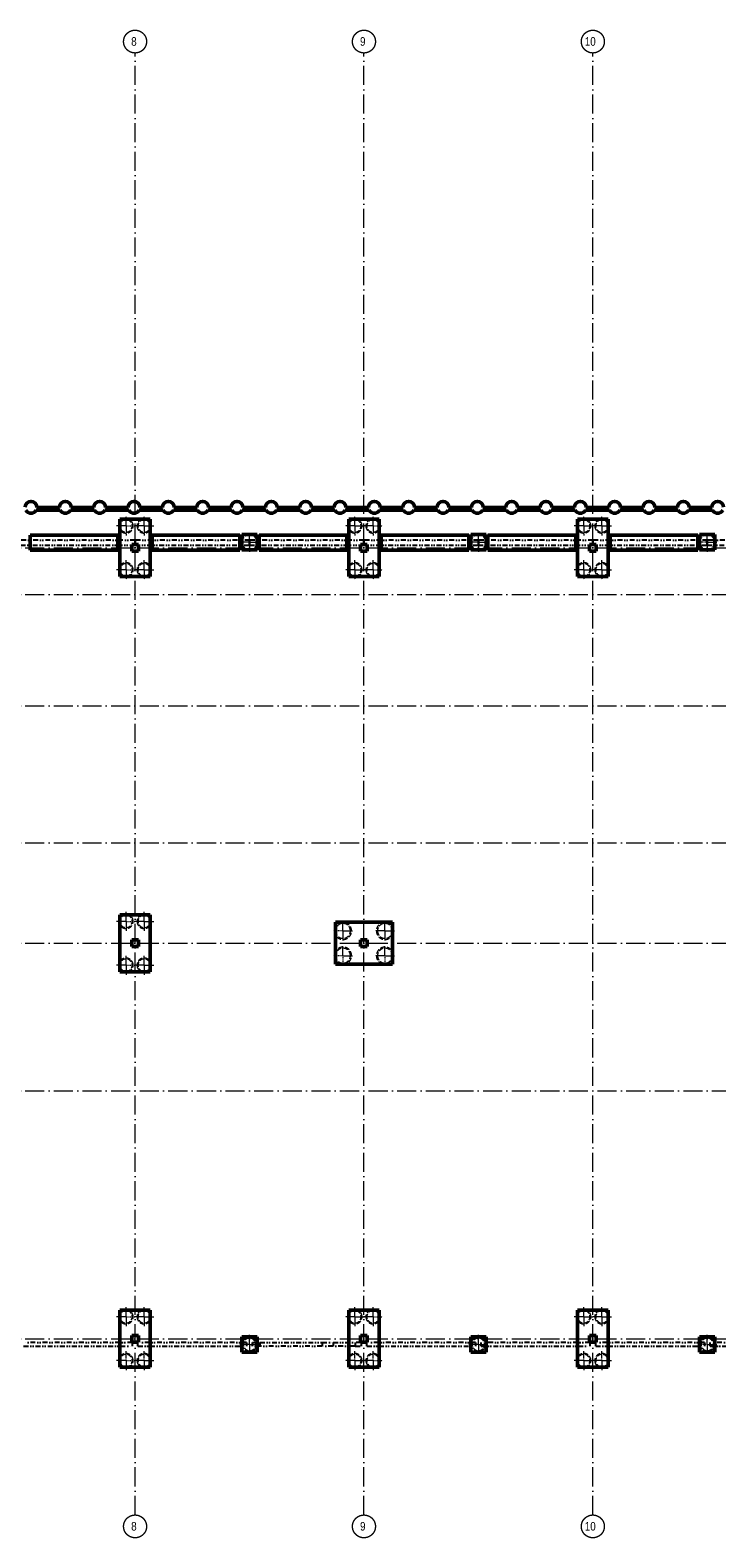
# Model space of a CAD drawing. Header units: millimetres. Extents: x -2694 to 670324, y -147023 to 76385.
# Tile 6 of 51: x 96270 to 132270, y -2696 to 76385. Entities that reach past the tile are written whole.
import ezdxf

# ---------------------------------------------------------------- set-up
doc = ezdxf.new("R2010")
doc.units = ezdxf.units.MM
doc.header["$LTSCALE"] = 10
for name, pattern in [('A_CARA_07', [7, 5, -2]), ('DASHDOT', [25.4, 12.7, -6.35, 0, -6.35]), ('DIVIDE', [31.75, 12.7, -6.35, 0, -6.35, 0, -6.35]), ('Čerchovaná 20mm', [3000, 2000, -500, 0, -500])]:
    doc.linetypes.add(name, pattern=pattern)
for name, color, linetype, lineweight in [('_A_OSY_HPFM', 253, 'DASHDOT', 13), ('CA_NEVHRA', 43, 'A_CARA_07', 20), ('CA_POHHRA25', 7, 'Continuous', 20), ('CA_REZY', 1, 'Continuous', 40), ('CA_ZAKLADY25', 43, 'Continuous', 20)]:
    doc.layers.add(name, color=color, linetype=linetype, lineweight=lineweight)
doc.styles.add('KÓTY', font='ARIALN.TTF')

# ---------------------------------------------------------------- blocks, each defined once
blk = doc.blocks.new('OSY_HPFM')
at = {"layer": '_A_OSY_HPFM', "color": 7, "linetype": 'Čerchovaná 20mm', "lineweight": 9, "ltscale": 0.05, "transparency": 33554641}
for p, q in [((101770, -1496), (101770, 75185)), ((113770, -1496), (113770, 75185)), ((125770, -1496), (125770, 75185)), ((-1494, 49230), (294943, 49230)), ((-1494, 46790), (294943, 46790)), ((-1494, 40940), (294943, 40940)), ((-1494, 33750), (294943, 33750)), ((-1494, 28490), (294943, 28490)), ((-1494, 20750), (294943, 20750)), ((-1494, 7750), (294943, 7750))]:
    blk.add_line(p, q, dxfattribs=at)
at = {"layer": '_A_OSY_HPFM', "color": 7, "lineweight": 9, "ltscale": 100, "transparency": 33554641}
for centre in [(101770, 75785), (113770, 75785), (125770, 75785), (101770, -2096), (113770, -2096), (125770, -2096)]:
    blk.add_circle(centre, 600, dxfattribs=at)
at = {"layer": '_A_OSY_HPFM', "color": 7, "lineweight": 9, "ltscale": 0.05, "transparency": 33554641, "style": 'KÓTY'}
for s, p in [('8', (101566, 75567)), ('9', (113565, 75567)), ('10', (125347, 75567)), ('8', (101566, -2314)), ('9', (113565, -2314)), ('10', (125347, -2314))]:
    blk.add_text(s, height=450, dxfattribs=at).set_placement(p)
blk = doc.blocks.new('zaklady hpfm')
at = {"layer": 'CA_ZAKLADY25', "color": 8, "lineweight": 50, "true_color": 0x7b7b7b}
for p, q in [((97844, 51204), (96584, 51204)), ((96624, 51354), (97804, 51354)), ((99644, 51204), (98384, 51204)), ((98424, 51354), (99604, 51354)), ((101444, 51204), (100184, 51204)), ((100224, 51354), (101404, 51354)), ((102570, 50730), (100970, 50730)), ((100970, 50730), (100970, 49805)), ((100970, 49805), (100970, 50730)), ((100970, 50730), (102570, 50730)), ((103244, 51204), (101984, 51204)), ((102024, 51354), (103204, 51354)), ((102570, 49805), (102570, 50730)), ((102570, 50730), (102570, 49805)), ((105044, 51204), (103784, 51204)), ((103824, 51354), (105004, 51354)), ((106844, 51204), (105584, 51204)), ((105624, 51354), (106804, 51354)), ((108644, 51204), (107384, 51204)), ((107424, 51354), (108604, 51354)), ((110444, 51204), (109184, 51204)), ((109224, 51354), (110404, 51354)), ((112244, 51204), (110984, 51204)), ((111024, 51354), (112204, 51354)), ((114044, 51204), (112784, 51204)), ((112824, 51354), (114004, 51354)), ((114570, 50730), (112970, 50730)), ((112970, 50730), (112970, 49805)), ((112970, 49805), (112970, 50730)), ((112970, 50730), (114570, 50730)), ((114570, 49805), (114570, 50730)), ((114570, 50730), (114570, 49805)), ((115844, 51204), (114584, 51204)), ((114624, 51354), (115804, 51354)), ((117644, 51204), (116384, 51204)), ((116424, 51354), (117604, 51354)), ((119444, 51204), (118184, 51204)), ((118224, 51354), (119404, 51354)), ((121244, 51204), (119984, 51204)), ((120024, 51354), (121204, 51354)), ((123044, 51204), (121784, 51204)), ((121824, 51354), (123004, 51354)), ((124844, 51204), (123584, 51204)), ((123624, 51354), (124804, 51354)), ((126570, 50730), (124970, 50730)), ((124970, 50730), (124970, 49805)), ((124970, 49805), (124970, 50730)), ((124970, 50730), (126570, 50730)), ((126644, 51204), (125384, 51204)), ((125424, 51354), (126604, 51354)), ((126570, 49805), (126570, 50730)), ((126570, 50730), (126570, 49805)), ((128444, 51204), (127184, 51204)), ((127224, 51354), (128404, 51354)), ((130244, 51204), (128984, 51204)), ((129024, 51354), (130204, 51354)), ((132044, 51204), (130784, 51204)), ((130824, 51354), (132004, 51354)), ((108170, 49925), (107370, 49925)), ((107370, 49925), (107370, 49805)), ((107370, 49805), (107370, 49925)), ((107370, 49925), (108170, 49925)), ((108170, 49805), (108170, 49925)), ((108170, 49925), (108170, 49805)), ((120170, 49925), (119370, 49925)), ((119370, 49925), (119370, 49805)), ((119370, 49805), (119370, 49925)), ((119370, 49925), (120170, 49925)), ((120170, 49805), (120170, 49925)), ((120170, 49925), (120170, 49805)), ((132170, 49925), (131370, 49925)), ((131370, 49925), (131370, 49805)), ((131370, 49805), (131370, 49925)), ((131370, 49925), (132170, 49925)), ((132170, 49805), (132170, 49925)), ((132170, 49925), (132170, 49805)), ((100970, 49805), (100970, 49205)), ((100970, 49205), (100970, 49805)), ((100970, 49205), (100970, 47730)), ((100970, 47730), (100970, 49205)), ((101595, 49405), (101770, 49405)), ((101595, 49205), (101595, 49405)), ((101770, 49405), (101595, 49405)), ((101595, 49405), (101595, 49205)), ((101595, 49055), (101595, 49205)), ((101595, 49205), (101595, 49055)), ((101945, 49055), (101595, 49055)), ((101595, 49055), (101945, 49055)), ((101770, 49405), (101945, 49405)), ((101945, 49405), (101770, 49405)), ((101945, 49405), (101945, 49205)), ((101945, 49205), (101945, 49405)), ((101945, 49205), (101945, 49055)), ((101945, 49055), (101945, 49205)), ((102570, 49205), (102570, 49805)), ((102570, 49805), (102570, 49205)), ((102570, 47730), (102570, 49205)), ((102570, 49205), (102570, 47730)), ((107370, 49805), (107370, 49205)), ((107370, 49205), (107370, 49805)), ((107370, 49205), (107370, 49125)), ((107370, 49125), (107370, 49205)), ((107370, 49125), (108170, 49125)), ((108170, 49125), (107370, 49125)), ((108170, 49205), (108170, 49805)), ((108170, 49805), (108170, 49205)), ((108170, 49125), (108170, 49205)), ((108170, 49205), (108170, 49125)), ((112970, 49805), (112970, 49205)), ((112970, 49205), (112970, 49805)), ((112970, 49205), (112970, 47730)), ((112970, 47730), (112970, 49205)), ((113595, 49405), (113770, 49405)), ((113595, 49205), (113595, 49405)), ((113770, 49405), (113595, 49405)), ((113595, 49405), (113595, 49205)), ((113595, 49055), (113595, 49205)), ((113595, 49205), (113595, 49055)), ((113945, 49055), (113595, 49055)), ((113595, 49055), (113945, 49055)), ((113770, 49405), (113945, 49405)), ((113945, 49405), (113770, 49405)), ((113945, 49405), (113945, 49205)), ((113945, 49205), (113945, 49405)), ((113945, 49205), (113945, 49055)), ((113945, 49055), (113945, 49205)), ((114570, 49205), (114570, 49805)), ((114570, 49805), (114570, 49205)), ((114570, 47730), (114570, 49205)), ((114570, 49205), (114570, 47730)), ((119370, 49805), (119370, 49205)), ((119370, 49205), (119370, 49805)), ((119370, 49205), (119370, 49125)), ((119370, 49125), (119370, 49205)), ((119370, 49125), (120170, 49125)), ((120170, 49125), (119370, 49125)), ((120170, 49205), (120170, 49805)), ((120170, 49805), (120170, 49205)), ((120170, 49125), (120170, 49205)), ((120170, 49205), (120170, 49125)), ((124970, 49805), (124970, 49205)), ((124970, 49205), (124970, 49805)), ((124970, 49205), (124970, 47730)), ((124970, 47730), (124970, 49205)), ((125595, 49405), (125770, 49405)), ((125595, 49205), (125595, 49405)), ((125770, 49405), (125595, 49405)), ((125595, 49405), (125595, 49205)), ((125595, 49055), (125595, 49205)), ((125595, 49205), (125595, 49055)), ((125945, 49055), (125595, 49055)), ((125595, 49055), (125945, 49055)), ((125770, 49405), (125945, 49405)), ((125945, 49405), (125770, 49405)), ((125945, 49405), (125945, 49205)), ((125945, 49205), (125945, 49405)), ((125945, 49205), (125945, 49055)), ((125945, 49055), (125945, 49205)), ((126570, 49205), (126570, 49805)), ((126570, 49805), (126570, 49205)), ((126570, 47730), (126570, 49205)), ((126570, 49205), (126570, 47730)), ((131370, 49805), (131370, 49205)), ((131370, 49205), (131370, 49805)), ((131370, 49205), (131370, 49125)), ((131370, 49125), (131370, 49205)), ((131370, 49125), (132170, 49125)), ((132170, 49125), (131370, 49125)), ((132170, 49205), (132170, 49805)), ((132170, 49805), (132170, 49205)), ((132170, 49125), (132170, 49205)), ((132170, 49205), (132170, 49125)), ((100970, 47730), (102570, 47730)), ((102570, 47730), (100970, 47730)), ((112970, 47730), (114570, 47730)), ((114570, 47730), (112970, 47730)), ((124970, 47730), (126570, 47730)), ((126570, 47730), (124970, 47730)), ((102570, 29990), (100970, 29990)), ((100970, 29990), (100970, 26990)), ((100970, 26990), (100970, 29990)), ((100970, 29990), (102570, 29990)), ((102570, 26990), (102570, 29990)), ((102570, 29990), (102570, 26990)), ((112270, 29590), (112270, 27390)), ((113170, 29590), (112270, 29590)), ((112270, 29590), (115270, 29590)), ((112270, 27390), (112270, 29590)), ((114370, 29590), (113170, 29590)), ((115270, 29590), (114370, 29590)), ((115270, 27390), (115270, 29590)), ((115270, 29590), (115270, 27390)), ((101595, 28665), (101945, 28665)), ((101595, 28315), (101595, 28665)), ((101945, 28665), (101595, 28665)), ((101595, 28665), (101595, 28315)), ((101945, 28665), (101945, 28315)), ((101945, 28315), (101945, 28665)), ((113595, 28315), (113595, 28665)), ((113595, 28665), (113945, 28665)), ((113595, 28665), (113595, 28315)), ((113945, 28665), (113595, 28665)), ((113945, 28665), (113945, 28315)), ((113945, 28665), (113945, 28315)), ((101945, 28315), (101595, 28315)), ((101595, 28315), (101945, 28315)), ((113945, 28315), (113595, 28315)), ((113595, 28315), (113945, 28315)), ((100970, 26990), (102570, 26990)), ((102570, 26990), (100970, 26990)), ((112270, 27390), (113170, 27390)), ((112270, 27390), (115270, 27390)), ((113170, 27390), (114370, 27390)), ((114370, 27390), (115270, 27390)), ((102570, 9250), (100970, 9250)), ((100970, 9250), (100970, 6250)), ((100970, 6250), (100970, 9250)), ((100970, 9250), (102570, 9250)), ((102570, 6250), (102570, 9250)), ((102570, 9250), (102570, 6250)), ((114570, 9250), (112970, 9250)), ((112970, 9250), (112970, 6250)), ((112970, 6250), (112970, 9250)), ((112970, 9250), (114570, 9250)), ((114570, 6250), (114570, 9250)), ((114570, 9250), (114570, 6250)), ((126570, 9250), (124970, 9250)), ((124970, 9250), (124970, 6250)), ((124970, 6250), (124970, 9250)), ((124970, 9250), (126570, 9250)), ((126570, 6250), (126570, 9250)), ((126570, 9250), (126570, 6250)), ((101595, 7925), (101945, 7925)), ((101595, 7575), (101595, 7925)), ((101945, 7925), (101595, 7925)), ((101595, 7925), (101595, 7575)), ((101945, 7925), (101945, 7575)), ((101945, 7575), (101945, 7925)), ((113595, 7925), (113945, 7925)), ((113595, 7575), (113595, 7925)), ((113945, 7925), (113595, 7925)), ((113595, 7925), (113595, 7575)), ((113945, 7925), (113945, 7575)), ((113945, 7575), (113945, 7925)), ((125595, 7925), (125945, 7925)), ((125595, 7575), (125595, 7925)), ((125945, 7925), (125595, 7925)), ((125595, 7925), (125595, 7575)), ((125945, 7925), (125945, 7575)), ((125945, 7575), (125945, 7925)), ((101945, 7575), (101595, 7575)), ((101595, 7575), (101945, 7575)), ((108170, 7850), (107370, 7850)), ((107370, 7850), (107370, 7050)), ((107370, 7050), (107370, 7850)), ((107370, 7850), (108170, 7850)), ((108170, 7050), (108170, 7850)), ((108170, 7850), (108170, 7050)), ((113945, 7575), (113595, 7575)), ((113595, 7575), (113945, 7575)), ((120170, 7850), (119370, 7850)), ((119370, 7850), (119370, 7050)), ((119370, 7050), (119370, 7850)), ((119370, 7850), (120170, 7850)), ((120170, 7050), (120170, 7850)), ((120170, 7850), (120170, 7050)), ((125945, 7575), (125595, 7575)), ((125595, 7575), (125945, 7575)), ((132170, 7850), (131370, 7850)), ((131370, 7850), (131370, 7050)), ((131370, 7050), (131370, 7850)), ((131370, 7850), (132170, 7850)), ((132170, 7050), (132170, 7850)), ((132170, 7850), (132170, 7050)), ((107370, 7050), (108170, 7050)), ((108170, 7050), (107370, 7050)), ((119370, 7050), (120170, 7050)), ((120170, 7050), (119370, 7050)), ((131370, 7050), (132170, 7050)), ((132170, 7050), (131370, 7050)), ((100970, 6250), (102570, 6250)), ((102570, 6250), (100970, 6250)), ((112970, 6250), (114570, 6250)), ((114570, 6250), (112970, 6250)), ((124970, 6250), (126570, 6250)), ((126570, 6250), (124970, 6250))]:
    blk.add_line(p, q, dxfattribs=at)
for centre, start, end in [((96314, 51356), 0, 180), ((98114, 51356), 0, 180), ((99914, 51356), 0, 180), ((101714, 51356), 0, 180), ((103514, 51356), 0, 180), ((105314, 51356), 0, 180), ((107114, 51356), 0, 180), ((108914, 51356), 0, 180), ((110714, 51356), 0, 180), ((112514, 51356), 0, 180), ((114314, 51356), 0, 180), ((116114, 51356), 0, 180), ((117914, 51356), 0, 180), ((119714, 51356), 0, 180), ((121514, 51356), 0, 180), ((123314, 51356), 0, 180), ((125114, 51356), 0, 180), ((126914, 51356), 0, 180), ((128714, 51356), 0, 180), ((130514, 51356), 0, 180), ((132314, 51356), 0, 180), ((96314, 51356), 209.34397, 330.65603), ((96314, 51356), 359.64587, 0), ((98114, 51356), 180, 180.35413), ((98114, 51356), 209.34397, 330.65603), ((98114, 51356), 359.64587, 0), ((99914, 51356), 180, 180.35413), ((99914, 51356), 209.34397, 330.65603), ((99914, 51356), 359.64587, 0), ((101714, 51356), 180, 180.35413), ((101714, 51356), 209.34397, 330.65603), ((101714, 51356), 359.64587, 0), ((103514, 51356), 180, 180.35413), ((103514, 51356), 209.34397, 330.65603), ((103514, 51356), 359.64587, 0), ((105314, 51356), 180, 180.35413), ((105314, 51356), 209.34397, 330.65603), ((105314, 51356), 359.64587, 0), ((107114, 51356), 180, 180.35413), ((107114, 51356), 209.34397, 330.65603), ((107114, 51356), 359.64587, 0), ((108914, 51356), 180, 180.35413), ((108914, 51356), 209.34397, 330.65603), ((108914, 51356), 359.64587, 0), ((110714, 51356), 180, 180.35413), ((110714, 51356), 209.34397, 330.65603), ((110714, 51356), 359.64587, 0), ((112514, 51356), 180, 180.35413), ((112514, 51356), 209.34397, 330.65603), ((112514, 51356), 359.64587, 0), ((114314, 51356), 180, 180.35413), ((114314, 51356), 209.34397, 330.65603), ((114314, 51356), 359.64587, 0), ((116114, 51356), 180, 180.35413), ((116114, 51356), 209.34397, 330.65603), ((116114, 51356), 359.64587, 0), ((117914, 51356), 180, 180.35413), ((117914, 51356), 209.34397, 330.65603), ((117914, 51356), 359.64587, 0), ((119714, 51356), 180, 180.35413), ((119714, 51356), 209.34397, 330.65603), ((119714, 51356), 359.64587, 0), ((121514, 51356), 180, 180.35413), ((121514, 51356), 209.34397, 330.65603), ((121514, 51356), 359.64587, 0), ((123314, 51356), 180, 180.35413), ((123314, 51356), 209.34397, 330.65603), ((123314, 51356), 359.64587, 0), ((125114, 51356), 180, 180.35413), ((125114, 51356), 209.34397, 330.65603), ((125114, 51356), 359.64587, 0), ((126914, 51356), 180, 180.35413), ((126914, 51356), 209.34397, 330.65603), ((126914, 51356), 359.64587, 0), ((128714, 51356), 180, 180.35413), ((128714, 51356), 209.34397, 330.65603), ((128714, 51356), 359.64587, 0), ((130514, 51356), 180, 180.35413), ((130514, 51356), 209.34397, 330.65603), ((130514, 51356), 359.64587, 0), ((132314, 51356), 180, 180.35413), ((132314, 51356), 209.34397, 330.65603)]:
    blk.add_arc(centre, 310, start, end, dxfattribs=at)
blk = doc.blocks.new('PRAHY')
at = {"layer": 'CA_REZY', "color": 251, "linetype": 'DIVIDE', "lineweight": 25, "ltscale": 2, "true_color": 0x646464}
for p, q in [((101770, -146349), (95770, -146349)), ((95770, -146599), (101770, -146599)), ((107770, -146349), (101770, -146349)), ((101770, -146349), (101770, -146599)), ((101770, -146599), (101770, -146349)), ((101770, -146599), (107770, -146599)), ((113770, -146349), (107770, -146349)), ((107770, -146349), (107770, -146599)), ((107770, -146599), (107770, -146349)), ((107770, -146599), (113770, -146599)), ((119770, -146349), (113770, -146349)), ((113770, -146349), (113770, -146599)), ((113770, -146599), (113770, -146349)), ((113770, -146599), (119770, -146599)), ((125770, -146349), (119770, -146349)), ((119770, -146349), (119770, -146599)), ((119770, -146599), (119770, -146349)), ((119770, -146599), (125770, -146599)), ((131770, -146349), (125770, -146349)), ((125770, -146349), (125770, -146599)), ((125770, -146599), (125770, -146349)), ((125770, -146599), (131770, -146599)), ((137770, -146349), (131770, -146349)), ((131770, -146349), (131770, -146599)), ((131770, -146599), (131770, -146349)), ((131770, -146599), (137770, -146599)), ((101620, -188429), (95920, -188429)), ((95920, -188629), (101620, -188629)), ((101620, -188429), (101620, -188629)), ((101920, -188629), (101920, -188429)), ((107620, -188429), (101920, -188429)), ((101920, -188629), (107620, -188629)), ((107620, -188429), (107620, -188629)), ((107920, -188629), (107920, -188429)), ((107920, -188429), (108315, -188429)), ((108315, -188629), (107920, -188629)), ((108315, -188429), (108315, -188629)), ((108315, -188429), (111575, -188429)), ((108315, -188429), (108315, -188629)), ((111575, -188629), (108315, -188629)), ((111575, -188429), (111575, -188629)), ((111575, -188429), (112155, -188429)), ((111575, -188429), (111575, -188629)), ((112155, -188629), (111575, -188629)), ((112155, -188429), (112155, -188629)), ((112155, -188429), (113315, -188429)), ((112155, -188429), (112155, -188629)), ((113315, -188629), (112155, -188629)), ((113620, -188429), (113315, -188429)), ((113315, -188429), (113315, -188629)), ((113315, -188429), (113315, -188629)), ((113315, -188629), (113620, -188629)), ((113620, -188429), (113620, -188629)), ((113920, -188629), (113920, -188429)), ((119620, -188429), (113920, -188429)), ((113920, -188629), (119620, -188629)), ((119620, -188429), (119620, -188629)), ((119920, -188629), (119920, -188429)), ((125620, -188429), (119920, -188429)), ((119920, -188629), (125620, -188629)), ((125620, -188429), (125620, -188629)), ((125920, -188629), (125920, -188429)), ((131620, -188429), (125920, -188429)), ((125920, -188629), (131620, -188629)), ((131620, -188429), (131620, -188629)), ((131920, -188629), (131920, -188429)), ((137620, -188429), (131920, -188429)), ((131920, -188629), (137620, -188629))]:
    blk.add_line(p, q, dxfattribs=at)
blk = doc.blocks.new('PILOTY')
at = {"layer": 'CA_NEVHRA', "color": 8, "true_color": 0x7b7b7b}
for p, q in [((101295, -151315), (101295, -150815)), ((102245, -151315), (102245, -150815)), ((113295, -151315), (113295, -150815)), ((114245, -151315), (114245, -150815)), ((125295, -151315), (125295, -150815)), ((126245, -151315), (126245, -150815)), ((101295, -151315), (100795, -151315)), ((101295, -151315), (101295, -151565)), ((101295, -151315), (101795, -151315)), ((101295, -151565), (101295, -151815)), ((102245, -151315), (101745, -151315)), ((102245, -151315), (102245, -151565)), ((102245, -151315), (102745, -151315)), ((102245, -151565), (102245, -151815)), ((107770, -151920), (107770, -151670)), ((113295, -151315), (112795, -151315)), ((113295, -151315), (113295, -151565)), ((113295, -151315), (113795, -151315)), ((113295, -151565), (113295, -151815)), ((114245, -151315), (113745, -151315)), ((114245, -151315), (114245, -151565)), ((114245, -151315), (114745, -151315)), ((114245, -151565), (114245, -151815)), ((119770, -151920), (119770, -151670)), ((125295, -151315), (124795, -151315)), ((125295, -151315), (125295, -151565)), ((125295, -151315), (125795, -151315)), ((125295, -151565), (125295, -151815)), ((126245, -151315), (125745, -151315)), ((126245, -151315), (126245, -151565)), ((126245, -151315), (126745, -151315)), ((126245, -151565), (126245, -151815)), ((131770, -151920), (131770, -151670)), ((107520, -152170), (107270, -152170)), ((107770, -152170), (107520, -152170)), ((107770, -152170), (107770, -151920)), ((107770, -152170), (107770, -152420)), ((107770, -152170), (108020, -152170)), ((107770, -152420), (107770, -152670)), ((108020, -152170), (108270, -152170)), ((119520, -152170), (119270, -152170)), ((119770, -152170), (119520, -152170)), ((119770, -152170), (119770, -151920)), ((119770, -152170), (119770, -152420)), ((119770, -152170), (120020, -152170)), ((119770, -152420), (119770, -152670)), ((120020, -152170), (120270, -152170)), ((131520, -152170), (131270, -152170)), ((131770, -152170), (131520, -152170)), ((131770, -152170), (131770, -151920)), ((131770, -152170), (131770, -152420)), ((131770, -152170), (132020, -152170)), ((131770, -152420), (131770, -152670)), ((132020, -152170), (132270, -152170)), ((101295, -153365), (101295, -153115)), ((101295, -153615), (101295, -153365)), ((102245, -153365), (102245, -153115)), ((102245, -153615), (102245, -153365)), ((113295, -153365), (113295, -153115)), ((113295, -153615), (113295, -153365)), ((114245, -153365), (114245, -153115)), ((114245, -153615), (114245, -153365)), ((125295, -153365), (125295, -153115)), ((125295, -153615), (125295, -153365)), ((126245, -153365), (126245, -153115)), ((126245, -153615), (126245, -153365)), ((101295, -153615), (100795, -153615)), ((101295, -153615), (101795, -153615)), ((101295, -153615), (101295, -154115)), ((102245, -153615), (101745, -153615)), ((102245, -153615), (102245, -154115)), ((102245, -153615), (102745, -153615)), ((113295, -153615), (112795, -153615)), ((113295, -153615), (113795, -153615)), ((113295, -153615), (113295, -154115)), ((114245, -153615), (113745, -153615)), ((114245, -153615), (114245, -154115)), ((114245, -153615), (114745, -153615)), ((125295, -153615), (124795, -153615)), ((125295, -153615), (125795, -153615)), ((125295, -153615), (125295, -154115)), ((126245, -153615), (125745, -153615)), ((126245, -153615), (126245, -154115)), ((126245, -153615), (126745, -153615)), ((101295, -172055), (101295, -171555)), ((102245, -172055), (102245, -171555)), ((101295, -172055), (100795, -172055)), ((101295, -172055), (101295, -172105)), ((101295, -172055), (101795, -172055)), ((101295, -172105), (101295, -172555)), ((102245, -172055), (101745, -172055)), ((102245, -172055), (102245, -172105)), ((102245, -172055), (102745, -172055)), ((102245, -172105), (102245, -172555)), ((112670, -172555), (112670, -172055)), ((114870, -172555), (114870, -172055)), ((112670, -172555), (112170, -172555)), ((112670, -172555), (113170, -172555)), ((112670, -172555), (112670, -173055)), ((114870, -172555), (114370, -172555)), ((114870, -172555), (114870, -173055)), ((114870, -172555), (115370, -172555)), ((101295, -174305), (101295, -173855)), ((102245, -174305), (102245, -173855)), ((112670, -173855), (112170, -173855)), ((112670, -173855), (112670, -173355)), ((112670, -173855), (113170, -173855)), ((112670, -173855), (112670, -174355)), ((114870, -173855), (114370, -173855)), ((114870, -173855), (114870, -173355)), ((114870, -173855), (115370, -173855)), ((114870, -173855), (114870, -174355)), ((101295, -174355), (100795, -174355)), ((101295, -174355), (101295, -174305)), ((101295, -174355), (101795, -174355)), ((101295, -174355), (101295, -174855)), ((102245, -174355), (101745, -174355)), ((102245, -174355), (102245, -174305)), ((102245, -174355), (102245, -174855)), ((102245, -174355), (102745, -174355)), ((101295, -192795), (100795, -192795)), ((101295, -192795), (101295, -192295)), ((101295, -192795), (101295, -193045)), ((101295, -192795), (101795, -192795)), ((102245, -192795), (101745, -192795)), ((102245, -192795), (102245, -192295)), ((102245, -192795), (102245, -193045)), ((102245, -192795), (102745, -192795)), ((113295, -192795), (112795, -192795)), ((113295, -192795), (113295, -192295)), ((113295, -192795), (113295, -193045)), ((113295, -192795), (113795, -192795)), ((114245, -192795), (113745, -192795)), ((114245, -192795), (114245, -192295)), ((114245, -192795), (114245, -193045)), ((114245, -192795), (114745, -192795)), ((125295, -192795), (124795, -192795)), ((125295, -192795), (125295, -192295)), ((125295, -192795), (125295, -193045)), ((125295, -192795), (125795, -192795)), ((126245, -192795), (125745, -192795)), ((126245, -192795), (126245, -192295)), ((126245, -192795), (126245, -193045)), ((126245, -192795), (126745, -192795)), ((101295, -193045), (101295, -193295)), ((102245, -193045), (102245, -193295)), ((107770, -194070), (107770, -193745)), ((113295, -193045), (113295, -193295)), ((114245, -193045), (114245, -193295)), ((119770, -194070), (119770, -193745)), ((125295, -193045), (125295, -193295)), ((126245, -193045), (126245, -193295)), ((131770, -194070), (131770, -193745)), ((107595, -194245), (107270, -194245)), ((107770, -194245), (107595, -194245)), ((107770, -194245), (107770, -194070)), ((107770, -194245), (107770, -194420)), ((107770, -194245), (107945, -194245)), ((107770, -194420), (107770, -194745)), ((107945, -194245), (108270, -194245)), ((119595, -194245), (119270, -194245)), ((119770, -194245), (119595, -194245)), ((119770, -194245), (119770, -194070)), ((119770, -194245), (119770, -194420)), ((119770, -194245), (119945, -194245)), ((119770, -194420), (119770, -194745)), ((119945, -194245), (120270, -194245)), ((131595, -194245), (131270, -194245)), ((131770, -194245), (131595, -194245)), ((131770, -194245), (131770, -194070)), ((131770, -194245), (131770, -194420)), ((131770, -194245), (131945, -194245)), ((131770, -194420), (131770, -194745)), ((131945, -194245), (132270, -194245)), ((101295, -195095), (100795, -195095)), ((101295, -194845), (101295, -194595)), ((101295, -195095), (101295, -194845)), ((101295, -195095), (101795, -195095)), ((101295, -195095), (101295, -195595)), ((102245, -195095), (101745, -195095)), ((102245, -194845), (102245, -194595)), ((102245, -195095), (102245, -194845)), ((102245, -195095), (102245, -195595)), ((102245, -195095), (102745, -195095)), ((113295, -195095), (112795, -195095)), ((113295, -194845), (113295, -194595)), ((113295, -195095), (113295, -194845)), ((113295, -195095), (113795, -195095)), ((113295, -195095), (113295, -195595)), ((114245, -195095), (113745, -195095)), ((114245, -194845), (114245, -194595)), ((114245, -195095), (114245, -194845)), ((114245, -195095), (114245, -195595)), ((114245, -195095), (114745, -195095)), ((125295, -195095), (124795, -195095)), ((125295, -194845), (125295, -194595)), ((125295, -195095), (125295, -194845)), ((125295, -195095), (125795, -195095)), ((125295, -195095), (125295, -195595)), ((126245, -195095), (125745, -195095)), ((126245, -194845), (126245, -194595)), ((126245, -195095), (126245, -194845)), ((126245, -195095), (126245, -195595)), ((126245, -195095), (126745, -195095))]:
    blk.add_line(p, q, dxfattribs=at)
at = {"layer": 'CA_NEVHRA', "color": 8, "ltscale": 5, "true_color": 0x7b7b7b}
for centre, radius, start, end in [((101295, -151315), 375, 0, 180), ((101295, -151315), 375, 0, 180), ((101295, -151315), 325, 90, 270), ((101295, -151315), 325, 90, 270), ((101295, -151315), 325, 270, 90), ((101295, -151315), 325, 270, 90), ((102245, -151315), 375, 0, 180), ((102245, -151315), 375, 0, 180), ((102245, -151315), 325, 90, 270), ((102245, -151315), 325, 90, 270), ((102245, -151315), 325, 270, 90), ((102245, -151315), 325, 270, 90), ((113295, -151315), 375, 0, 180), ((113295, -151315), 375, 0, 180), ((113295, -151315), 325, 90, 270), ((113295, -151315), 325, 90, 270), ((113295, -151315), 325, 270, 90), ((113295, -151315), 325, 270, 90), ((114245, -151315), 375, 0, 180), ((114245, -151315), 375, 0, 180), ((114245, -151315), 325, 90, 270), ((114245, -151315), 325, 90, 270), ((114245, -151315), 325, 270, 90), ((114245, -151315), 325, 270, 90), ((125295, -151315), 375, 0, 180), ((125295, -151315), 375, 0, 180), ((125295, -151315), 325, 90, 270), ((125295, -151315), 325, 90, 270), ((125295, -151315), 325, 270, 90), ((125295, -151315), 325, 270, 90), ((126245, -151315), 375, 0, 180), ((126245, -151315), 375, 0, 180), ((126245, -151315), 325, 90, 270), ((126245, -151315), 325, 90, 270), ((126245, -151315), 325, 270, 90), ((126245, -151315), 325, 270, 90), ((101295, -151315), 375, 180, 0), ((101295, -151315), 375, 180, 0), ((102245, -151315), 375, 180, 0), ((102245, -151315), 375, 180, 0), ((107770, -152170), 450, 0, 180), ((107770, -152170), 450, 0, 180), ((107770, -152170), 390, 90, 270), ((107770, -152170), 390, 90, 270), ((107770, -152170), 390, 270, 90), ((107770, -152170), 390, 270, 90), ((113295, -151315), 375, 180, 0), ((113295, -151315), 375, 180, 0), ((114245, -151315), 375, 180, 0), ((114245, -151315), 375, 180, 0), ((119770, -152170), 450, 0, 180), ((119770, -152170), 450, 0, 180), ((119770, -152170), 390, 90, 270), ((119770, -152170), 390, 90, 270), ((119770, -152170), 390, 270, 90), ((119770, -152170), 390, 270, 90), ((125295, -151315), 375, 180, 0), ((125295, -151315), 375, 180, 0), ((126245, -151315), 375, 180, 0), ((126245, -151315), 375, 180, 0), ((131770, -152170), 450, 0, 180), ((131770, -152170), 450, 0, 180), ((131770, -152170), 390, 90, 270), ((131770, -152170), 390, 90, 270), ((131770, -152170), 390, 270, 90), ((131770, -152170), 390, 270, 90), ((107770, -152170), 450, 180, 0), ((107770, -152170), 450, 180, 0), ((119770, -152170), 450, 180, 0), ((119770, -152170), 450, 180, 0), ((131770, -152170), 450, 180, 0), ((131770, -152170), 450, 180, 0), ((101295, -153615), 375, 0, 180), ((101295, -153615), 375, 0, 180), ((101295, -153615), 325, 90, 270), ((101295, -153615), 325, 90, 270), ((101295, -153615), 325, 270, 90), ((101295, -153615), 325, 270, 90), ((102245, -153615), 375, 0, 180), ((102245, -153615), 375, 0, 180), ((102245, -153615), 325, 90, 270), ((102245, -153615), 325, 90, 270), ((102245, -153615), 325, 270, 90), ((102245, -153615), 325, 270, 90), ((113295, -153615), 375, 0, 180), ((113295, -153615), 375, 0, 180), ((113295, -153615), 325, 90, 270), ((113295, -153615), 325, 90, 270), ((113295, -153615), 325, 270, 90), ((113295, -153615), 325, 270, 90), ((114245, -153615), 375, 0, 180), ((114245, -153615), 375, 0, 180), ((114245, -153615), 325, 90, 270), ((114245, -153615), 325, 90, 270), ((114245, -153615), 325, 270, 90), ((114245, -153615), 325, 270, 90), ((125295, -153615), 375, 0, 180), ((125295, -153615), 375, 0, 180), ((125295, -153615), 325, 90, 270), ((125295, -153615), 325, 90, 270), ((125295, -153615), 325, 270, 90), ((125295, -153615), 325, 270, 90), ((126245, -153615), 375, 0, 180), ((126245, -153615), 375, 0, 180), ((126245, -153615), 325, 90, 270), ((126245, -153615), 325, 90, 270), ((126245, -153615), 325, 270, 90), ((126245, -153615), 325, 270, 90), ((101295, -153615), 375, 180, 0), ((101295, -153615), 375, 180, 0), ((102245, -153615), 375, 180, 0), ((102245, -153615), 375, 180, 0), ((113295, -153615), 375, 180, 0), ((113295, -153615), 375, 180, 0), ((114245, -153615), 375, 180, 0), ((114245, -153615), 375, 180, 0), ((125295, -153615), 375, 180, 0), ((125295, -153615), 375, 180, 0), ((126245, -153615), 375, 180, 0), ((126245, -153615), 375, 180, 0), ((101295, -172055), 375, 0, 180), ((101295, -172055), 375, 0, 180), ((101295, -172055), 375, 180, 0), ((101295, -172055), 375, 180, 0), ((101295, -172055), 325, 90, 270), ((101295, -172055), 325, 90, 270), ((101295, -172055), 325, 270, 90), ((101295, -172055), 325, 270, 90), ((102245, -172055), 375, 0, 180), ((102245, -172055), 375, 0, 180), ((102245, -172055), 375, 180, 0), ((102245, -172055), 375, 180, 0), ((102245, -172055), 325, 90, 270), ((102245, -172055), 325, 90, 270), ((102245, -172055), 325, 270, 90), ((102245, -172055), 325, 270, 90), ((112670, -172555), 450, 90, 270), ((112670, -172555), 450, 90, 270), ((112670, -172555), 390, 0, 180), ((112670, -172555), 390, 0, 180), ((112670, -172555), 450, 270, 90), ((112670, -172555), 450, 270, 90), ((114870, -172555), 450, 90, 270), ((114870, -172555), 450, 90, 270), ((114870, -172555), 390, 0, 180), ((114870, -172555), 390, 0, 180), ((114870, -172555), 450, 270, 90), ((114870, -172555), 450, 270, 90), ((112670, -172555), 390, 180, 0), ((112670, -172555), 390, 180, 0), ((114870, -172555), 390, 180, 0), ((114870, -172555), 390, 180, 0), ((112670, -173855), 450, 90, 270), ((112670, -173855), 450, 90, 270), ((112670, -173855), 390, 0, 180), ((112670, -173855), 390, 0, 180), ((112670, -173855), 390, 180, 0), ((112670, -173855), 390, 180, 0), ((112670, -173855), 450, 270, 90), ((112670, -173855), 450, 270, 90), ((114870, -173855), 450, 90, 270), ((114870, -173855), 450, 90, 270), ((114870, -173855), 390, 0, 180), ((114870, -173855), 390, 0, 180), ((114870, -173855), 390, 180, 0), ((114870, -173855), 390, 180, 0), ((114870, -173855), 450, 270, 90), ((114870, -173855), 450, 270, 90), ((101295, -174355), 375, 0, 180), ((101295, -174355), 375, 0, 180), ((101295, -174355), 375, 180, 0), ((101295, -174355), 375, 180, 0), ((101295, -174355), 325, 90, 270), ((101295, -174355), 325, 90, 270), ((101295, -174355), 325, 270, 90), ((101295, -174355), 325, 270, 90), ((102245, -174355), 375, 0, 180), ((102245, -174355), 375, 0, 180), ((102245, -174355), 375, 180, 0), ((102245, -174355), 375, 180, 0), ((102245, -174355), 325, 90, 270), ((102245, -174355), 325, 90, 270), ((102245, -174355), 325, 270, 90), ((102245, -174355), 325, 270, 90), ((101295, -192795), 375, 0, 180), ((101295, -192795), 375, 0, 180), ((101295, -192795), 375, 180, 0), ((101295, -192795), 375, 180, 0), ((101295, -192795), 325, 90, 270), ((101295, -192795), 325, 90, 270), ((101295, -192795), 325, 270, 90), ((101295, -192795), 325, 270, 90), ((102245, -192795), 375, 0, 180), ((102245, -192795), 375, 0, 180), ((102245, -192795), 375, 180, 0), ((102245, -192795), 375, 180, 0), ((102245, -192795), 325, 90, 270), ((102245, -192795), 325, 90, 270), ((102245, -192795), 325, 270, 90), ((102245, -192795), 325, 270, 90), ((113295, -192795), 375, 0, 180), ((113295, -192795), 375, 0, 180), ((113295, -192795), 375, 180, 0), ((113295, -192795), 375, 180, 0), ((113295, -192795), 325, 90, 270), ((113295, -192795), 325, 90, 270), ((113295, -192795), 325, 270, 90), ((113295, -192795), 325, 270, 90), ((114245, -192795), 375, 0, 180), ((114245, -192795), 375, 0, 180), ((114245, -192795), 375, 180, 0), ((114245, -192795), 375, 180, 0), ((114245, -192795), 325, 90, 270), ((114245, -192795), 325, 90, 270), ((114245, -192795), 325, 270, 90), ((114245, -192795), 325, 270, 90), ((125295, -192795), 375, 0, 180), ((125295, -192795), 375, 0, 180), ((125295, -192795), 375, 180, 0), ((125295, -192795), 375, 180, 0), ((125295, -192795), 325, 90, 270), ((125295, -192795), 325, 90, 270), ((125295, -192795), 325, 270, 90), ((125295, -192795), 325, 270, 90), ((126245, -192795), 375, 0, 180), ((126245, -192795), 375, 0, 180), ((126245, -192795), 375, 180, 0), ((126245, -192795), 375, 180, 0), ((126245, -192795), 325, 90, 270), ((126245, -192795), 325, 90, 270), ((126245, -192795), 325, 270, 90), ((126245, -192795), 325, 270, 90), ((107770, -194245), 375, 0, 180), ((107770, -194245), 375, 0, 180), ((107770, -194245), 375, 180, 0), ((107770, -194245), 375, 180, 0), ((107770, -194245), 325, 90, 270), ((107770, -194245), 325, 90, 270), ((107770, -194245), 325, 270, 90), ((107770, -194245), 325, 270, 90), ((119770, -194245), 375, 0, 180), ((119770, -194245), 375, 0, 180), ((119770, -194245), 375, 180, 0), ((119770, -194245), 375, 180, 0), ((119770, -194245), 325, 90, 270), ((119770, -194245), 325, 90, 270), ((119770, -194245), 325, 270, 90), ((119770, -194245), 325, 270, 90), ((131770, -194245), 375, 0, 180), ((131770, -194245), 375, 0, 180), ((131770, -194245), 375, 180, 0), ((131770, -194245), 375, 180, 0), ((131770, -194245), 325, 90, 270), ((131770, -194245), 325, 90, 270), ((131770, -194245), 325, 270, 90), ((131770, -194245), 325, 270, 90), ((101295, -195095), 375, 0, 180), ((101295, -195095), 375, 0, 180), ((101295, -195095), 375, 180, 0), ((101295, -195095), 375, 180, 0), ((101295, -195095), 325, 90, 270), ((101295, -195095), 325, 90, 270), ((101295, -195095), 325, 270, 90), ((101295, -195095), 325, 270, 90), ((102245, -195095), 375, 0, 180), ((102245, -195095), 375, 0, 180), ((102245, -195095), 375, 180, 0), ((102245, -195095), 375, 180, 0), ((102245, -195095), 325, 90, 270), ((102245, -195095), 325, 90, 270), ((102245, -195095), 325, 270, 90), ((102245, -195095), 325, 270, 90), ((113295, -195095), 375, 0, 180), ((113295, -195095), 375, 0, 180), ((113295, -195095), 375, 180, 0), ((113295, -195095), 375, 180, 0), ((113295, -195095), 325, 90, 270), ((113295, -195095), 325, 90, 270), ((113295, -195095), 325, 270, 90), ((113295, -195095), 325, 270, 90), ((114245, -195095), 375, 0, 180), ((114245, -195095), 375, 0, 180), ((114245, -195095), 375, 180, 0), ((114245, -195095), 375, 180, 0), ((114245, -195095), 325, 90, 270), ((114245, -195095), 325, 90, 270), ((114245, -195095), 325, 270, 90), ((114245, -195095), 325, 270, 90), ((125295, -195095), 375, 0, 180), ((125295, -195095), 375, 0, 180), ((125295, -195095), 375, 180, 0), ((125295, -195095), 375, 180, 0), ((125295, -195095), 325, 90, 270), ((125295, -195095), 325, 90, 270), ((125295, -195095), 325, 270, 90), ((125295, -195095), 325, 270, 90), ((126245, -195095), 375, 0, 180), ((126245, -195095), 375, 0, 180), ((126245, -195095), 375, 180, 0), ((126245, -195095), 375, 180, 0), ((126245, -195095), 325, 90, 270), ((126245, -195095), 325, 90, 270), ((126245, -195095), 325, 270, 90), ((126245, -195095), 325, 270, 90)]:
    blk.add_arc(centre, radius, start, end, dxfattribs=at)
blk = doc.blocks.new('prahy opery')
at = {"layer": 'CA_POHHRA25', "color": 8, "lineweight": 50, "true_color": 0x7b7b7b}
for p, q in [((96270, 535122), (96270, 535922)), ((96270, 535922), (100870, 535922)), ((96270, 535922), (100870, 535922)), ((96270, 535922), (96270, 535122)), ((100870, 535922), (100870, 535122)), ((100870, 535122), (100870, 535922)), ((102670, 535122), (102670, 535922)), ((102670, 535922), (107270, 535922)), ((102670, 535922), (102670, 535122)), ((102670, 535922), (107270, 535922)), ((107270, 535922), (107270, 535122)), ((107270, 535122), (107270, 535922)), ((108270, 535122), (108270, 535922)), ((108270, 535922), (112870, 535922)), ((108270, 535922), (112870, 535922)), ((108270, 535922), (108270, 535122)), ((112870, 535922), (112870, 535122)), ((112870, 535122), (112870, 535922)), ((114670, 535122), (114670, 535922)), ((114670, 535922), (119270, 535922)), ((114670, 535922), (114670, 535122)), ((114670, 535922), (119270, 535922)), ((119270, 535922), (119270, 535122)), ((119270, 535122), (119270, 535922)), ((120270, 535122), (120270, 535922)), ((120270, 535922), (124870, 535922)), ((120270, 535922), (124870, 535922)), ((120270, 535922), (120270, 535122)), ((124870, 535922), (124870, 535122)), ((124870, 535122), (124870, 535922)), ((126670, 535122), (126670, 535922)), ((126670, 535922), (131270, 535922)), ((126670, 535922), (126670, 535122)), ((126670, 535922), (131270, 535922)), ((131270, 535922), (131270, 535122)), ((131270, 535122), (131270, 535922)), ((100870, 535122), (96270, 535122)), ((96270, 535122), (100870, 535122)), ((107270, 535122), (102670, 535122)), ((102670, 535122), (107270, 535122)), ((112870, 535122), (108270, 535122)), ((108270, 535122), (112870, 535122)), ((119270, 535122), (114670, 535122)), ((114670, 535122), (119270, 535122)), ((124870, 535122), (120270, 535122)), ((120270, 535122), (124870, 535122)), ((131270, 535122), (126670, 535122)), ((126670, 535122), (131270, 535122))]:
    blk.add_line(p, q, dxfattribs=at)

msp = doc.modelspace()

# ---------------------------------------------------------------- block references
at = {"layer": '_A_OSY_HPFM'}
msp.add_blockref('OSY_HPFM', (0, 0), dxfattribs=at)
at = {"layer": 'CA_NEVHRA'}
msp.add_blockref('PILOTY', (0, 201694.5), dxfattribs=at)
at = {"layer": 'CA_POHHRA25'}
for name, p in [('prahy opery', (0, -486017.5)), ('PRAHY', (0, 195978.4))]:
    msp.add_blockref(name, p, dxfattribs=at)
at = {"layer": 'CA_ZAKLADY25'}
msp.add_blockref('zaklady hpfm', (0, 0), dxfattribs=at)

doc.saveas('drawing.dxf')
